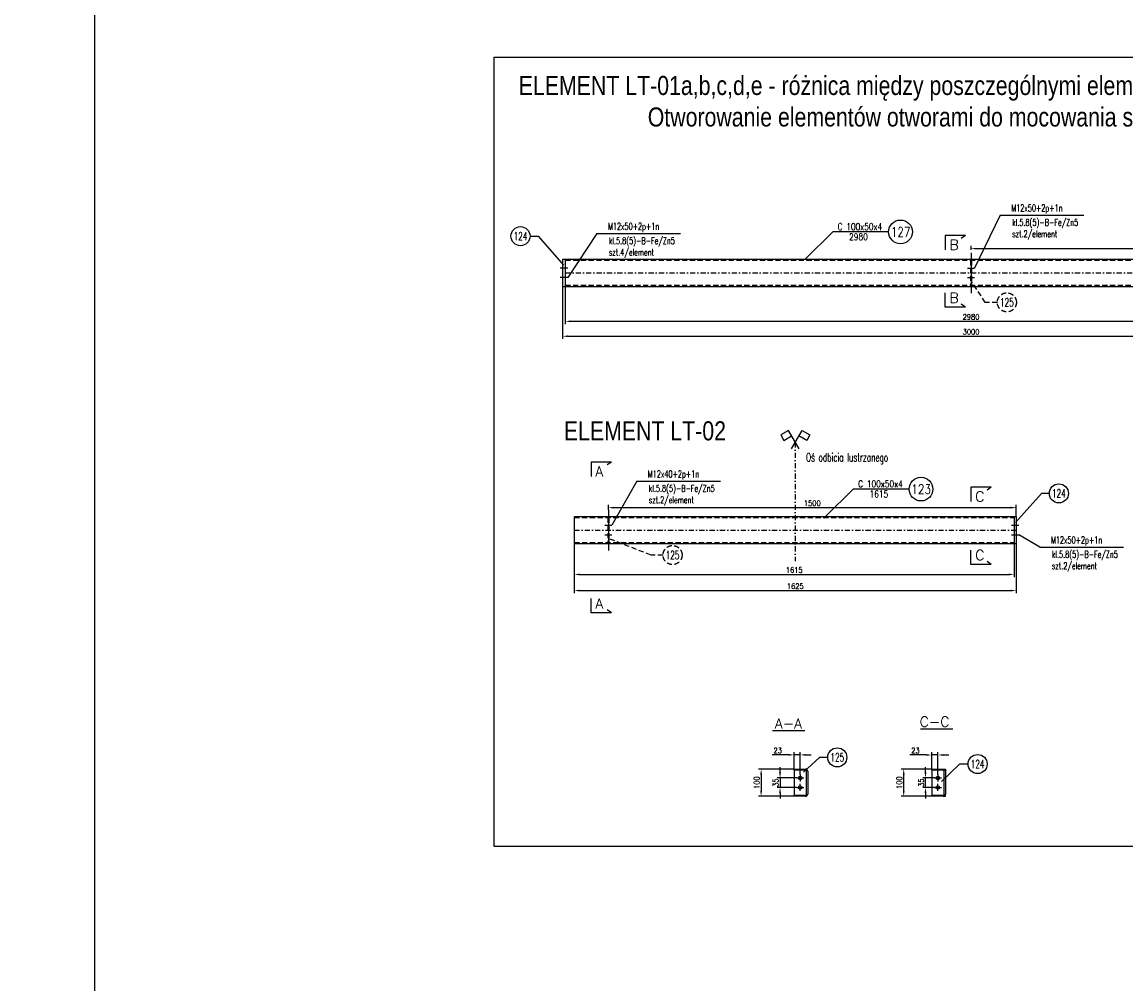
# Model space of a CAD drawing. Header units: millimetres. Extents: x -34919 to 306996, y -293018 to -145733.
# Tile 82 of 256: x 67099 to 71153, y -216468 to -212934. Entities that reach past the tile are written whole.
import ezdxf
from ezdxf.enums import TextEntityAlignment as Align
from ezdxf.lldxf.tags import DXFTag

# ---------------------------------------------------------------- set-up
doc = ezdxf.new("R2010")
doc.units = ezdxf.units.MM
doc.header["$LTSCALE"] = 3
doc.linetypes.add('DASHDOT', pattern=[25.4, 12.7, -6.35, 0, -6.35])
doc.linetypes.add('HIDDEN', pattern=[9.525, 6.35, -3.175])
for name, color, linetype in [('0_18', 4, 'Continuous'), ('1_Słupy', 1, 'Continuous'), ('CIENKA', 4, 'Continuous'), ('K-wypełnienia', 8, 'Continuous'), ('OSIE_SYSTEMU', 4, 'CENTER'), ('poziome 1', 7, 'Continuous'), ('PROFILE', 2, 'Continuous'), ('Prz', 5, 'Continuous'), ('slupki', 7, 'Continuous'), ('stezenia', 4, 'Continuous'), ('TROJKAT', 21, 'Continuous')]:
    doc.layers.add(name, color=color, linetype=linetype)
doc.layers.add('OPISY', color=2, linetype='Continuous', lineweight=13)
doc.layers.add('SIATKA', color=5, linetype='Continuous', lineweight=18)
doc.styles.add('ARIAL', font='arial.ttf', dxfattribs={"width": 0.7, "height": 300})
doc.styles.add('NOVE3', font='romans.shx', dxfattribs={"width": 0.7})
doc.styles.add('R20', font='romans.shx', dxfattribs={"width": 0.85})
doc.styles.add('R50', font='romans.shx', dxfattribs={"width": 0.85, "height": 50})
doc.styles.add('ROMANS', font='romans.shx')
doc.styles.add('WYMIARY', font='ROMANS.shx', dxfattribs={"width": 0.75, "oblique": 15})
tags = doc.linetypes.add('CENTER', pattern=[2, 1.25, -0.25, 0.25, -0.25]).pattern_tags.tags
tags[10:11] = [DXFTag(74, 4), DXFTag(75, 0), DXFTag(340, '0'), DXFTag(46, 1.0), DXFTag(50, 0.0), DXFTag(44, 0.0), DXFTag(45, 0.0)]
tags[8:9] = [DXFTag(74, 4), DXFTag(75, 0), DXFTag(340, '0'), DXFTag(46, 1.0), DXFTag(50, 0.0), DXFTag(44, 0.0), DXFTag(45, 0.0)]
tags[6:7] = [DXFTag(74, 4), DXFTag(75, 0), DXFTag(340, '0'), DXFTag(46, 1.0), DXFTag(50, 0.0), DXFTag(44, 0.0), DXFTag(45, 0.0)]
tags[4:5] = [DXFTag(74, 4), DXFTag(75, 0), DXFTag(340, '0'), DXFTag(46, 1.0), DXFTag(50, 0.0), DXFTag(44, 0.0), DXFTag(45, 0.0)]
doc.dimstyles.new('Skala 1_10', dxfattribs={"dimscale": 10, "dimtxt": 2, "dimasz": 2, "dimexe": 1, "dimexo": 0, "dimtad": 1, "dimdec": 0, "dimdsep": 46, "dimtxsty": 'R20', "dimcen": 0, "dimclrd": 4, "dimclre": 4, "dimclrt": 3, "dimadec": 0, "dimazin": 0, "dimtfac": 1, "dimtdec": 0, "dimtix": 1, "dimtmove": 0, "dimatfit": 2, "dimfxl": 1, "dimtolj": 1, "dimtzin": 0, "dimarcsym": 0})

# ---------------------------------------------------------------- blocks, each defined once
blk = doc.blocks.new('*D27')
at = {"layer": 'Defpoints', "color": 0, "transparency": 16777216}
for p in [(69126.9, -214850.3), (70741.9, -214850.3), (70741.9, -214963.6)]:
    blk.add_point(p, dxfattribs=at)
at = {"layer": 'SIATKA', "color": 4, "lineweight": -2, "transparency": 16777216}
for p, q in [((69126.9, -214850.3), (69126.9, -214973.6)), ((70741.9, -214850.3), (70741.9, -214973.6)), ((69146.9, -214963.6), (70721.9, -214963.6))]:
    blk.add_line(p, q, dxfattribs=at)
at = {"layer": 'SIATKA', "color": 4, "transparency": 16777216}
for points in [[(69146.9, -214960.3), (69146.9, -214967), (69126.9, -214963.6)], [(70721.9, -214960.3), (70721.9, -214967), (70741.9, -214963.6)]]:
    blk.add_solid(points, dxfattribs=at)
at = {"layer": 'SIATKA', "color": 3, "transparency": 16777216, "insert": (69934.4, -214947.4), "char_height": 20, "attachment_point": 5, "style": 'R20'}
blk.add_mtext('\\A1;1615', dxfattribs=at)
blk = doc.blocks.new('*D28')
at = {"layer": 'Defpoints', "color": 0, "transparency": 16777216}
for p in [(69126.9, -214850.3), (70749.9, -214850.3), (70749.9, -215022.9)]:
    blk.add_point(p, dxfattribs=at)
at = {"layer": 'SIATKA', "color": 4, "lineweight": -2, "transparency": 16777216}
for p, q in [((69126.9, -214850.3), (69126.9, -215032.9)), ((70749.9, -214850.3), (70749.9, -215032.9)), ((69146.9, -215022.9), (70729.9, -215022.9))]:
    blk.add_line(p, q, dxfattribs=at)
at = {"layer": 'SIATKA', "color": 4, "transparency": 16777216}
for points in [[(69146.9, -215019.5), (69146.9, -215026.2), (69126.9, -215022.9)], [(70729.9, -215019.5), (70729.9, -215026.2), (70749.9, -215022.9)]]:
    blk.add_solid(points, dxfattribs=at)
at = {"layer": 'SIATKA', "color": 3, "transparency": 16777216, "insert": (69938.4, -215006.6), "char_height": 20, "attachment_point": 5, "style": 'R20'}
blk.add_mtext('\\A1;1625', dxfattribs=at)
blk = doc.blocks.new('*D29')
at = {"layer": 'Defpoints', "color": 0, "transparency": 16777216}
for p in [(69251.9, -214726.6), (70749.9, -214718.2), (70749.9, -214750.3)]:
    blk.add_point(p, dxfattribs=at)
at = {"layer": 'SIATKA', "color": 4, "lineweight": -2, "transparency": 16777216}
for p, q in [((69251.9, -214726.6), (69251.9, -214708.2)), ((69271.9, -214718.2), (70729.9, -214718.2)), ((70749.9, -214750.3), (70749.9, -214708.2))]:
    blk.add_line(p, q, dxfattribs=at)
at = {"layer": 'SIATKA', "color": 4, "transparency": 16777216}
for points in [[(69271.9, -214714.9), (69271.9, -214721.5), (69251.9, -214718.2)], [(70729.9, -214714.9), (70729.9, -214721.5), (70749.9, -214718.2)]]:
    blk.add_solid(points, dxfattribs=at)
at = {"layer": 'SIATKA', "color": 3, "transparency": 16777216, "insert": (70000.9, -214701.9), "char_height": 20, "attachment_point": 5, "style": 'R20'}
blk.add_mtext('\\A1;1500', dxfattribs=at)
blk = doc.blocks.new('*D40')
at = {"color": 4, "lineweight": -2, "transparency": 16777216}
for p, q in [((70583.8, -213771.5), (70583.8, -213756.4)), ((72083.8, -213795.2), (72083.8, -213756.4)), ((70598.8, -213766.4), (72068.8, -213766.4))]:
    blk.add_line(p, q, dxfattribs=at)
at = {"color": 4, "transparency": 16777216}
for points in [[(70598.8, -213763.9), (70598.8, -213768.9), (70583.8, -213766.4)], [(72068.8, -213763.9), (72068.8, -213768.9), (72083.8, -213766.4)]]:
    blk.add_solid(points, dxfattribs=at)
at = {"layer": 'Defpoints', "color": 0, "transparency": 16777216}
for p in [(70583.8, -213781.5), (72083.8, -213766.4), (72083.8, -213805.2)]:
    blk.add_point(p, dxfattribs=at)
at = {"color": 3, "transparency": 16777216, "insert": (71333.8, -213750.1), "char_height": 20, "attachment_point": 5, "style": 'R20'}
blk.add_mtext('\\A1;1500', dxfattribs=at)
blk = doc.blocks.new('*D41')
at = {"layer": 'Defpoints', "color": 0, "transparency": 16777216}
for p in [(69093.8, -213905.2), (72073.8, -213905.2), (72073.8, -214033.6)]:
    blk.add_point(p, dxfattribs=at)
at = {"layer": 'SIATKA', "color": 4, "lineweight": -2, "transparency": 16777216}
for p, q in [((69093.8, -213905.2), (69093.8, -214043.6)), ((72073.8, -213905.2), (72073.8, -214043.6)), ((69113.8, -214033.6), (72053.8, -214033.6))]:
    blk.add_line(p, q, dxfattribs=at)
at = {"layer": 'SIATKA', "color": 4, "transparency": 16777216}
for points in [[(69113.8, -214030.3), (69113.8, -214036.9), (69093.8, -214033.6)], [(72053.8, -214030.3), (72053.8, -214036.9), (72073.8, -214033.6)]]:
    blk.add_solid(points, dxfattribs=at)
at = {"layer": 'SIATKA', "color": 3, "transparency": 16777216, "insert": (70583.8, -214017.3), "char_height": 20, "attachment_point": 5, "style": 'R20'}
blk.add_mtext('\\A1;2980', dxfattribs=at)
blk = doc.blocks.new('*D42')
at = {"layer": 'Defpoints', "color": 0, "transparency": 16777216}
for p in [(69083.8, -213905.2), (72083.8, -213905.2), (72083.8, -214088.5)]:
    blk.add_point(p, dxfattribs=at)
at = {"layer": 'SIATKA', "color": 4, "lineweight": -2, "transparency": 16777216}
for p, q in [((69083.8, -213905.2), (69083.8, -214098.5)), ((72083.8, -213905.2), (72083.8, -214098.5)), ((69103.8, -214088.5), (72063.8, -214088.5))]:
    blk.add_line(p, q, dxfattribs=at)
at = {"layer": 'SIATKA', "color": 4, "transparency": 16777216}
for points in [[(69103.8, -214085.2), (69103.8, -214091.8), (69083.8, -214088.5)], [(72063.8, -214085.2), (72063.8, -214091.8), (72083.8, -214088.5)]]:
    blk.add_solid(points, dxfattribs=at)
at = {"layer": 'SIATKA', "color": 3, "transparency": 16777216, "insert": (70583.8, -214072.2), "char_height": 20, "attachment_point": 5, "style": 'R20'}
blk.add_mtext('\\A1;3000', dxfattribs=at)
blk = doc.blocks.new('*D43')
at = {"layer": 'Defpoints', "color": 0, "transparency": 16777216}
for p in [(70416.5, -215711.2), (70449.1, -215711.2), (70449.1, -215746.2)]:
    blk.add_point(p, dxfattribs=at)
at = {"layer": 'SIATKA', "color": 4, "lineweight": -2, "transparency": 16777216}
for p, q in [((70416.5, -215691.2), (70416.5, -215671.2)), ((70449.1, -215711.2), (70406.5, -215711.2)), ((70449.1, -215746.2), (70406.5, -215746.2)), ((70416.5, -215746.2), (70416.5, -215711.2)), ((70416.5, -215766.2), (70416.5, -215786.2))]:
    blk.add_line(p, q, dxfattribs=at)
at = {"layer": 'SIATKA', "color": 4, "transparency": 16777216}
for points in [[(70413.2, -215691.2), (70419.9, -215691.2), (70416.5, -215711.2)], [(70413.2, -215766.2), (70419.9, -215766.2), (70416.5, -215746.2)]]:
    blk.add_solid(points, dxfattribs=at)
at = {"layer": 'SIATKA', "color": 3, "transparency": 16777216, "insert": (70400.3, -215728.7), "char_height": 20, "attachment_point": 5, "rotation": 90, "style": 'R20'}
blk.add_mtext('\\A1;35', dxfattribs=at)
blk = doc.blocks.new('*D44')
at = {"layer": 'Defpoints', "color": 0, "transparency": 16777216}
for p in [(70336.6, -215678.7), (70439.5, -215678.7), (70439.5, -215778.7)]:
    blk.add_point(p, dxfattribs=at)
at = {"layer": 'SIATKA', "color": 4, "lineweight": -2, "transparency": 16777216}
for p, q in [((70439.5, -215678.7), (70326.6, -215678.7)), ((70336.6, -215758.7), (70336.6, -215698.7)), ((70439.5, -215778.7), (70326.6, -215778.7))]:
    blk.add_line(p, q, dxfattribs=at)
at = {"layer": 'SIATKA', "color": 4, "transparency": 16777216}
for points in [[(70333.3, -215698.7), (70340, -215698.7), (70336.6, -215678.7)], [(70333.3, -215758.7), (70340, -215758.7), (70336.6, -215778.7)]]:
    blk.add_solid(points, dxfattribs=at)
at = {"layer": 'SIATKA', "color": 3, "transparency": 16777216, "insert": (70320.4, -215728.7), "char_height": 20, "attachment_point": 5, "rotation": 90, "style": 'R20'}
blk.add_mtext('\\A1;100', dxfattribs=at)
blk = doc.blocks.new('*D45')
at = {"layer": 'Defpoints', "color": 0, "transparency": 16777216}
for p in [(69882.4, -215746.2), (69943.5, -215711.2), (69943.5, -215746.2, 0)]:
    blk.add_point(p, dxfattribs=at)
at = {"layer": 'SIATKA', "color": 4, "lineweight": -2, "transparency": 16777216}
for p, q in [((69882.4, -215691.2), (69882.4, -215671.2)), ((69943.5, -215711.2), (69872.4, -215711.2)), ((69943.5, -215746.2), (69872.4, -215746.2)), ((69882.4, -215711.2), (69882.4, -215746.2)), ((69882.4, -215766.2), (69882.4, -215786.2))]:
    blk.add_line(p, q, dxfattribs=at)
at = {"layer": 'SIATKA', "color": 4, "transparency": 16777216}
for points in [[(69879.1, -215691.2), (69885.7, -215691.2), (69882.4, -215711.2)], [(69879.1, -215766.2), (69885.7, -215766.2), (69882.4, -215746.2)]]:
    blk.add_solid(points, dxfattribs=at)
at = {"layer": 'SIATKA', "color": 3, "transparency": 16777216, "insert": (69866.2, -215728.7), "char_height": 20, "attachment_point": 5, "rotation": 90, "style": 'R20'}
blk.add_mtext('\\A1;35', dxfattribs=at)
blk = doc.blocks.new('*D46')
at = {"layer": 'Defpoints', "color": 0, "transparency": 16777216}
for p in [(69933.9, -215678.7), (69812.9, -215778.7), (69933.9, -215778.7)]:
    blk.add_point(p, dxfattribs=at)
at = {"layer": 'SIATKA', "color": 4, "lineweight": -2, "transparency": 16777216}
for p, q in [((69933.9, -215678.7), (69802.9, -215678.7)), ((69812.9, -215698.7), (69812.9, -215758.7)), ((69933.9, -215778.7), (69802.9, -215778.7))]:
    blk.add_line(p, q, dxfattribs=at)
at = {"layer": 'SIATKA', "color": 4, "transparency": 16777216}
for points in [[(69809.6, -215698.7), (69816.2, -215698.7), (69812.9, -215678.7)], [(69809.6, -215758.7), (69816.2, -215758.7), (69812.9, -215778.7)]]:
    blk.add_solid(points, dxfattribs=at)
at = {"layer": 'SIATKA', "color": 3, "transparency": 16777216, "insert": (69796.7, -215728.7), "char_height": 20, "attachment_point": 5, "rotation": 90, "style": 'R20'}
blk.add_mtext('\\A1;100', dxfattribs=at)
blk = doc.blocks.new('*D47')
at = {"layer": 'Defpoints', "color": 0, "transparency": 16777216}
for p in [(70462.1, -215626.9), (70439.5, -215678.7), (70462.1, -215698.2, 0)]:
    blk.add_point(p, dxfattribs=at)
at = {"layer": 'SIATKA', "color": 4, "lineweight": -2, "transparency": 16777216}
for p, q in [((70439.5, -215678.7), (70439.5, -215616.9)), ((70462.1, -215698.2), (70462.1, -215616.9)), ((70419.5, -215626.9), (70359.5, -215626.9)), ((70462.1, -215626.9), (70439.5, -215626.9)), ((70482.1, -215626.9), (70502.1, -215626.9))]:
    blk.add_line(p, q, dxfattribs=at)
at = {"layer": 'SIATKA', "color": 4, "transparency": 16777216}
for points in [[(70419.5, -215623.6), (70419.5, -215630.3), (70439.5, -215626.9)], [(70482.1, -215623.6), (70482.1, -215630.3), (70462.1, -215626.9)]]:
    blk.add_solid(points, dxfattribs=at)
at = {"layer": 'SIATKA', "color": 3, "transparency": 16777216, "insert": (70379.5, -215610.7), "char_height": 20, "attachment_point": 5, "style": 'R20'}
blk.add_mtext('\\A1;23', dxfattribs=at)
blk = doc.blocks.new('*D48')
at = {"layer": 'Defpoints', "color": 0, "transparency": 16777216}
for p in [(69933.9, -215626.5), (69933.9, -215678.7), (69956.5, -215698.2, 0)]:
    blk.add_point(p, dxfattribs=at)
at = {"layer": 'SIATKA', "color": 4, "lineweight": -2, "transparency": 16777216}
for p, q in [((69933.9, -215678.7), (69933.9, -215616.5)), ((69956.5, -215698.2), (69956.5, -215616.5)), ((69913.9, -215626.5), (69853.9, -215626.5)), ((69956.5, -215626.5), (69933.9, -215626.5)), ((69976.5, -215626.5), (69996.5, -215626.5))]:
    blk.add_line(p, q, dxfattribs=at)
at = {"layer": 'SIATKA', "color": 4, "transparency": 16777216}
for points in [[(69913.9, -215623.2), (69913.9, -215629.9), (69933.9, -215626.5)], [(69976.5, -215623.2), (69976.5, -215629.9), (69956.5, -215626.5)]]:
    blk.add_solid(points, dxfattribs=at)
at = {"layer": 'SIATKA', "color": 3, "transparency": 16777216, "insert": (69873.9, -215610.3), "char_height": 20, "attachment_point": 5, "style": 'R20'}
blk.add_mtext('\\A1;23', dxfattribs=at)

msp = doc.modelspace()

# ---------------------------------------------------------------- linework, layer by layer
at = {"color": 4}
for p, q in [((70281.232, -213705.093, 0), (70075.863, -213705.093, 0)), ((70356.587, -214650.173, 0), (70151.217, -214650.173, 0))]:
    msp.add_line(p, q, dxfattribs=at)
at = {"color": 1}
for p, q in [((70563.57, -213717.928), (70488.752, -213717.928)), ((70488.752, -213717.928), (70488.752, -213770.604)), ((70563.57, -213717.928), (70547.97, -213728.726)), ((70488.752, -213981.675), (70488.752, -213928.998)), ((70563.57, -213981.675), (70488.752, -213981.675)), ((70563.57, -213981.675), (70547.97, -213970.876)), ((69263.145, -214550.537), (69188.327, -214550.537)), ((69188.327, -214550.537), (69188.327, -214603.213)), ((69263.145, -214550.537), (69247.544, -214561.335)), ((70658.224, -214642.829), (70583.406, -214642.829)), ((70583.406, -214642.829), (70583.406, -214695.505)), ((70658.224, -214642.829), (70642.624, -214653.627)), ((70583.406, -214926.754), (70583.406, -214874.078)), ((70658.224, -214926.754), (70583.406, -214926.754)), ((70658.224, -214926.754), (70642.624, -214915.956)), ((69188.327, -215104.653), (69188.327, -215051.977)), ((69263.145, -215104.653), (69247.544, -215093.855)), ((69263.145, -215104.653), (69188.327, -215104.653))]:
    msp.add_line(p, q, dxfattribs=at)
at = {"color": 6}
for points in [[(69083.811, -213805.233), (69083.811, -213905.233)], [(69093.811, -213805.233), (69093.811, -213905.233)], [(70741.921, -214750.313), (70741.921, -214850.313)], [(70749.921, -214750.313), (70749.921, -214850.313)]]:
    msp.add_lwpolyline(points, dxfattribs=at)
at = {"color": 3, "flags": 128}
for points in [[(69952.487, -214502.527), (69913.252, -214434.57), (69884.937, -214450.918), (69896.653, -214471.211), (69924.968, -214454.863)], [(69924.355, -214502.527), (69963.59, -214434.57), (69991.905, -214450.918), (69980.189, -214471.211), (69951.874, -214454.863)]]:
    msp.add_lwpolyline(points, dxfattribs=at)
at = {"color": 6, "flags": 128}
for points in [[(69933.935, -215682.655), (69933.935, -215774.655)], [(70439.541, -215682.655), (70439.541, -215774.655)], [(70481.541, -215678.655), (70489.541, -215678.655), (70489.541, -215686.655)], [(70481.541, -215778.655), (70489.541, -215778.655), (70489.541, -215770.655)]]:
    msp.add_lwpolyline(points, dxfattribs=at)
at = {"color": 4}
for centre in [(68929.287, -213720.726), (70906.446, -214665.806), (70092.677, -215635.586), (70608.089, -215660.121)]:
    msp.add_circle(centre, 35, dxfattribs=at)
at = {"color": 6}
for centre in [(69956.49, -215711.155, 0), (70462.097, -215711.155, 0), (69956.49, -215746.155, 0), (70462.097, -215746.155, 0)]:
    msp.add_circle(centre, 6.5, dxfattribs=at)
at = {"layer": '0_18', "linetype": 'Continuous'}
for p, q in [((70691.042, -213644.006, 0), (70596.811, -213837.733, 0)), ((69209.884, -213711.506, 0), (69102.473, -213873.003, 0)), ((69356.3, -214621.323), (69264.921, -214782.813)), ((70836.756, -214863.664, 0), (70758.921, -214817.813, 0))]:
    msp.add_line(p, q, dxfattribs=at)
at = {"layer": '0_18'}
for p, q in [((69974.461, -213805.233, 0), (70075.863, -213705.093, 0)), ((70049.815, -214750.313, 0), (70151.217, -214650.173, 0))]:
    msp.add_line(p, q, dxfattribs=at)
at = {"layer": 'CIENKA', "linetype": 'Continuous'}
for p, q in [((68964.287, -213720.726), (68993.523, -213720.726)), ((70871.446, -214665.806), (70842.209, -214665.806)), ((70057.677, -215635.586), (70027.245, -215635.586)), ((70573.089, -215660.121), (70541.855, -215660.121))]:
    msp.add_line(p, q, dxfattribs=at)
at = {"layer": 'CIENKA', "linetype": 'Continuous', "flags": 128}
for points in [[(68993.523, -213720.726), (69086.796, -213827.103)], [(70842.209, -214665.806), (70746.936, -214772.183)], [(70027.245, -215635.586), (69968.797, -215689.462)], [(70541.855, -215660.121), (70475.819, -215724.767)]]:
    msp.add_lwpolyline(points, dxfattribs=at)
at = {"layer": 'K-wypełnienia', "color": 1, "linetype": 'Continuous'}
for centre in [(70324.798, -213705.093, 0), (70400.153, -214650.173, 0)]:
    msp.add_circle(centre, 43.566, dxfattribs=at)
at = {"layer": 'OSIE_SYSTEMU', "color": 4, "flags": 128}
for points in [[(70583.811, -213781.483), (70583.811, -213929.983)], [(69251.921, -214726.563), (69251.921, -214875.063)]]:
    msp.add_lwpolyline(points, dxfattribs=at)
at = {"layer": 'poziome 1', "color": 2}
for p, q in [((69933.935, -215682.655, 0), (69933.935, -215678.655, 0)), ((69933.935, -215678.655, 0), (69975.935, -215678.655, 0)), ((69975.935, -215682.655, 0), (69933.935, -215682.655, 0)), ((69979.935, -215770.655, 0), (69979.935, -215686.655, 0)), ((69983.935, -215686.655, 0), (69983.935, -215770.655, 0)), ((69933.935, -215778.655, 0), (69933.935, -215774.655, 0)), ((69933.935, -215774.655, 0), (69975.935, -215774.655, 0)), ((69975.935, -215778.655, 0), (69933.935, -215778.655, 0))]:
    msp.add_line(p, q, dxfattribs=at)
at = {"layer": 'poziome 1', "color": 2, "flags": 128}
for points in [[(69973.118, -215538.303), (69854.321, -215538.303)], [(70517.434, -215531.862), (70398.637, -215531.862)]]:
    msp.add_lwpolyline(points, dxfattribs=at)
at = {"layer": 'poziome 1', "color": 2, "elevation": 0}
msp.add_lwpolyline([(70439.541, -215682.655), (70439.541, -215678.655), (70481.541, -215678.655, -0.41421356), (70489.541, -215686.655), (70489.541, -215770.655, -0.41421356), (70481.541, -215778.655), (70439.541, -215778.655), (70439.541, -215774.655), (70481.541, -215774.655, 0.41421356), (70485.541, -215770.655), (70485.541, -215686.655, 0.41421356), (70481.541, -215682.655)], format="xyb", close=True, dxfattribs=at)
at = {"layer": 'poziome 1', "color": 2}
for centre, radius, start, end in [((69975.935, -215686.655, 0), 8, 0, 90), ((69975.935, -215686.655, 0), 4, 0, 90), ((69975.935, -215770.655, 0), 8, 270, 0), ((69975.935, -215770.655, 0), 4, 270, 0)]:
    msp.add_arc(centre, radius, start, end, dxfattribs=at)
at = {"layer": 'PROFILE', "color": 2, "linetype": 'Continuous'}
for p, q in [((69083.811, -213805.233, 0), (72083.811, -213805.233, 0)), ((69083.811, -213905.233, 0), (72083.811, -213905.233, 0)), ((69126.921, -214750.313, 0), (70749.921, -214750.313, 0)), ((69126.921, -214850.313, 0), (69126.921, -214750.313, 0)), ((69126.921, -214850.313, 0), (70749.921, -214850.313, 0))]:
    msp.add_line(p, q, dxfattribs=at)
at = {"layer": 'Prz'}
msp.add_lwpolyline([(72932.993, -215962.625), (68832.993, -215962.625), (68832.993, -213062.625), (72932.993, -213062.625)], close=True, dxfattribs=at)
at = {"layer": 'slupki', "linetype": 'HIDDEN'}
for p, q in [((69093.811, -213809.233, 0), (72073.811, -213809.233, 0)), ((69093.811, -213901.233, 0), (72073.811, -213901.233, 0)), ((70680.457, -213963.927), (70636.254, -213963.927)), ((69126.921, -214754.313, 0), (70741.921, -214754.313, 0)), ((69126.921, -214846.313, 0), (70741.921, -214846.313, 0)), ((69452.69, -214892.301), (69408.487, -214892.301))]:
    msp.add_line(p, q, dxfattribs=at)
at = {"layer": 'slupki', "color": 4, "linetype": 'DASHDOT'}
for p, q in [((69956.49, -215698.155, 0), (69956.49, -215724.155, 0)), ((70462.097, -215698.155, 0), (70462.097, -215724.155, 0)), ((69956.49, -215759.155, 0), (69956.49, -215733.155, 0)), ((70462.097, -215759.155, 0), (70462.097, -215733.155, 0))]:
    msp.add_line(p, q, dxfattribs=at)
for points in [[(69102.811, -213837.733), (69074.811, -213837.733)], [(70570.811, -213837.733), (70596.811, -213837.733)], [(69102.811, -213872.733), (69074.811, -213872.733)], [(70570.811, -213872.733), (70596.811, -213872.733)], [(69238.921, -214782.813), (69264.921, -214782.813)], [(70732.921, -214782.813), (70758.921, -214782.813)], [(69238.921, -214817.813), (69264.921, -214817.813)], [(70732.921, -214817.813), (70758.921, -214817.813)]]:
    msp.add_lwpolyline(points, dxfattribs=at)
at = {"layer": 'slupki', "linetype": 'HIDDEN'}
for points in [[(70581.811, -213809.233), (70581.811, -213901.233)], [(70585.811, -213809.233), (70585.811, -213901.233)], [(70636.254, -213963.927), (70585.811, -213887.182)], [(69249.921, -214754.313), (69249.921, -214846.313)], [(69253.921, -214754.313), (69253.921, -214846.313)]]:
    msp.add_lwpolyline(points, dxfattribs=at)
at = {"layer": 'slupki', "linetype": 'HIDDEN', "ltscale": 5, "flags": 128}
for points in [[(70581.811, -213809.233), (70585.811, -213809.233)], [(70581.811, -213901.233), (70585.811, -213901.233)], [(69249.921, -214754.313), (69253.921, -214754.313)], [(69249.921, -214846.313), (69253.921, -214846.313)]]:
    msp.add_lwpolyline(points, dxfattribs=at)
at = {"layer": 'slupki', "color": 4, "linetype": 'DASHDOT', "ltscale": 0.5, "elevation": 0, "flags": 128}
for points in [[(69093.811, -213855.233), (72083.811, -213855.233)], [(69938.421, -214478.164), (69938.421, -214915.385)], [(69126.921, -214800.313), (70749.921, -214800.313)]]:
    msp.add_lwpolyline(points, dxfattribs=at)
at = {"layer": 'slupki', "linetype": 'HIDDEN', "flags": 128}
msp.add_lwpolyline([(69408.487, -214892.301), (69253.921, -214832.094)], dxfattribs=at)
at = {"layer": 'slupki', "color": 4, "linetype": 'DASHDOT', "elevation": 0}
for points in [[(69943.49, -215711.155), (69969.49, -215711.155)], [(69943.49, -215746.155), (69969.49, -215746.155)], [(70449.097, -215711.155), (70475.097, -215711.155)], [(70449.097, -215746.155), (70475.097, -215746.155)]]:
    msp.add_lwpolyline(points, dxfattribs=at)
at = {"layer": 'slupki', "linetype": 'HIDDEN'}
for centre in [(70715.457, -213963.927), (69487.69, -214892.301)]:
    msp.add_circle(centre, 35, dxfattribs=at)
at = {"layer": 'stezenia', "color": 9}
msp.add_lwpolyline([(67365.331, -207376.197), (102621.018, -207376.197), (102621.018, -218529.093), (67365.331, -218529.093)], close=True, dxfattribs=at)
at = {"layer": 'TROJKAT', "color": 4, "linetype": 'Continuous'}
for p, q in [((70691.042, -213644.006, 0), (70998.09, -213644.006, 0)), ((69209.884, -213711.506, 0), (69516.932, -213711.506, 0)), ((69356.3, -214621.323), (69663.348, -214621.323)), ((70836.756, -214863.664, 0), (71143.804, -214863.664, 0))]:
    msp.add_line(p, q, dxfattribs=at)

# ---------------------------------------------------------------- texts
at = {"color": 3, "style": 'WYMIARY', "width": 0.65}
for s, p in [('124', (68929.287, -213720.726)), ('125', (70715.457, -213963.927)), ('Oś odbicia lustrzanego', (70128.812, -214537.589, 0)), ('124', (70906.446, -214665.806)), ('125', (69487.69, -214892.301)), ('125', (70092.677, -215635.586)), ('124', (70608.089, -215660.121))]:
    msp.add_text(s, height=30, dxfattribs=at).set_placement(p, align=Align.MIDDLE)
at = {"color": 20, "insert": (33837.901, -182331.101), "char_height": 300, "width": 16331.01415, "attachment_point": 1, "style": 'NOVE3'}
msp.add_mtext('{\\C1;Wytyczne montażowe\\P\\H0.83333x;\\C3;Podczas montażu należy bezwzględnie przestrzegać dopuszczalnych tolerancji z uwagi na ścisłe dopasowanie elementów amortyzujących ugięcia dźwigarów przekrycia auli.\\P\\H1.2x;\\C1;\\PZabezpieczenia antykorozyjne.\\C256;\\P\\H0.83333x;\\C3;Wszystkie elementy stalowe konstrukcji należy poddać ocynkowaniu ogniowemu.\\PKonstrukcje przeznaczone do cynkowania ogniowego powinny odpowiadać następującym warunkom:\\P\\pl900;^I1. Spoiny powinny być wykonane metodą półautomatyczną w osłonie gazów ochronnych. Nie zaleca się spawania elektrodą otuloną, ze względu na złą jakość powłoki cynkowej na spoinach.\\P^I2. Powierzchnia konstrukcji powinna być wolna od: zawalcowań, zgorzelin, odprysków po spawaniu, ostrych krawędzi, zanieczyszczeń farbami, olejami, emulsjami oraz innymi materiałami stosowanymi przy trasowaniu, znakowaniu, spawaniu, wierceniu itp. W przypadku spawania elektrodą należy dokładnie usunąć otulinę spawalniczą w celu zminimalizowania wad powłoki. Po ocynkowaniu uwydatnią się wady jakości powierzchni stali np. zawalcowania, rysy traserskie, zeszlifowania, pory, odpryski spawalnicze, wadliwe spoiny.\\P^I3. Elementy konstrukcyjne powinny posiadać odpowiednie otwory technologiczne do odpowietrzenia, swobodnego przepływu cynku zewnątrz i wewnątrz elementu oraz do podwieszenia (mogą być przyspawane uchwyty z blachy z otworami).\\P^I4. W przypadku powierzchni spawanych na zakładkę, spoina powinna być szczelna ze wszystkich stron (spawana na około), a nakładki szczelnie przylegać do konstrukcji. Przekroje skrzynkowe oraz powierzchnie nakładające się mogą powodować uszkodzenie konstrukcji - pękanie spoin.\\P^I5. Każdy element konstrukcyjny powinien składać się z jednego gatunku stali.\\P^I6. Konstrukcje nie powinny posiadać małych szczelin lub wnęk. Spoiny powinny być szczelne i zamknięte wokół elementu, ponieważ w przeciwnym przypadku mogą po cynkowaniu wylewać się z nich resztki topnika i kwasu pogarszając jakość powłoki (tzw. "krwawe wycieki").\\P^I7. Naddatek wymiarowy dla otworów pod śruby powinien wynosić 1 - 2 mm.\\PTermiczne oddziaływanie kąpieli cynkowej uwalnia w elementach naprężenia wewnętrzne, co może powodować odkształcenia. Szczególnie uwidacznia się to w elementach spawanych. Dotyczy to także dwuteowników spawanych, których odkształcenia po cynkowaniu mogą przekroczyć dopuszczalne normy, oraz nie usztywnionych arkuszy blach i otwartych kształtowników giętych.\\P\\C256;\\P\\pl0;\\H1.2x;\\C1;Malowanie konstrukcji.\\P\\H0.83333x;\\C3;Wszystkie elementy stalowe konstrukcji należy pomalować proszkowo na kolor RAL 9011}', dxfattribs=at)
at = {"layer": '1_Słupy', "color": 1, "style": 'ROMANS'}
for s, p in [('B', (70504.556, -213771.133)), ('B', (70504.556, -213965.969)), ('A', (69204.131, -214603.742)), ('C', (70599.211, -214696.035)), ('C', (70599.211, -214911.049))]:
    msp.add_text(s, height=37.5, dxfattribs=at).set_placement(p)
msp.add_text('A', height=37.5, rotation=360, dxfattribs=at).set_placement((69204.131, -215088.948))
at = {"layer": 'K-wypełnienia', "color": 1, "linetype": 'Continuous', "style": 'ARIAL', "width": 0.8}
for s, p in [('ELEMENT LT-01a,b,c,d,e - różnica między poszczególnymi elementami polega na rozmieszczeniu otworowania', (70861.812, -213175.214)), ('Otworowanie elementów otworami do mocowania siatki według oddzielnego rysunku', (70861.812, -213290.895)), ('ELEMENT LT-02', (69386.124, -214435.919))]:
    msp.add_text(s, height=70, dxfattribs=at).set_placement(p, align=Align.MIDDLE)
at = {"layer": 'OPISY', "color": 3, "style": 'ROMANS', "width": 0.7}
for s, p in [('M12x50+2p+1n', (70825.727, -213629.622, 0)), ('M12x50+2p+1n', (69344.569, -213697.122, 0)), ('kl.5.8(5)-B-Fe/Zn5', (70856.14, -213682.702, 0)), ('szt.2/element', (70817.724, -213724.833, 0)), ('kl.5.8(5)-B-Fe/Zn5', (69374.982, -213750.202, 0)), ('szt.4/element', (69336.566, -213792.333, 0)), ('M12x40+2p+1n', (69490.985, -214606.939)), ('kl.5.8(5)-B-Fe/Zn5', (69521.398, -214660.019)), ('szt.2/element', (69482.982, -214702.15)), ('M12x50+2p+1n', (70971.441, -214849.28, 0)), ('kl.5.8(5)-B-Fe/Zn5', (71001.854, -214902.36, 0)), ('szt.2/element', (70963.438, -214944.491, 0))]:
    msp.add_text(s, height=25, dxfattribs=at).set_placement(p, align=Align.CENTER)
at = {"layer": 'OPISY', "style": 'R50', "width": 0.8}
for s, p in [('C 100x50x4', (70175.758, -213685.745, 0)), ('2980', (70170.176, -213723.006, 0)), ('C 100x50x4', (70251.112, -214630.825, 0)), ('1615', (70245.531, -214668.086, 0))]:
    msp.add_text(s, height=25, dxfattribs=at).set_placement(p, align=Align.MIDDLE)
at = {"layer": 'OPISY', "color": 2, "style": 'ROMANS', "width": 0.8}
for s, p in [('127', (70325.31, -213705.103, 0)), ('123', (70400.664, -214650.183, 0))]:
    msp.add_text(s, height=35, dxfattribs=at).set_placement(p, align=Align.MIDDLE)
at = {"layer": 'poziome 1', "color": 2, "style": 'ROMANS'}
for s, p in [('A-A', (69863.279, -215529.848)), ('C-C', (70395.22, -215523.407))]:
    msp.add_text(s, height=37.5, dxfattribs=at).set_placement(p)

# ---------------------------------------------------------------- dimensions: what is measured, and where the dimension line sits
at = {"color": 3}
dim = msp.add_linear_dim(base=(72083.811, -213766.399), p1=(70583.811, -213781.483), p2=(72083.811, -213805.233), dimstyle='Skala 1_10', override={"dimasz": 1.5, "dimexo": 1, "dimtofl": 1, "dimtmove": 2, "dimatfit": 0}, dxfattribs=at)
dim.commit()
dim.dimension.update_dxf_attribs({"geometry": '*D40', "text_midpoint": (71333.811, -213750.149)})
at = {"layer": 'SIATKA', "color": 42}
for base, p1, p2, picture, middle in [((72083.811, -214088.492), (69083.811, -213905.233), (72083.811, -213905.233), '*D42', (70583.811, -214072.242)), ((72073.811, -214033.596), (69093.811, -213905.233), (72073.811, -213905.233), '*D41', (70583.811, -214017.346)), ((70741.921, -214963.623), (69126.921, -214850.313), (70741.921, -214850.313), '*D27', (69934.421, -214947.373))]:
    dim = msp.add_linear_dim(base=base, p1=p1, p2=p2, dimstyle='Skala 1_10', dxfattribs=at)
    dim.commit()
    dim.dimension.update_dxf_attribs({"geometry": picture, "text_midpoint": middle})
for base, p1, p2, text, picture, middle in [((70749.921, -214718.187), (69251.921, -214726.563), (70749.921, -214750.313), '1500', '*D29', (70000.921, -214701.937)), ((70749.921, -215022.852), (69126.921, -214850.313), (70749.921, -214850.313), '1625', '*D28', (69938.421, -215006.602))]:
    dim = msp.add_linear_dim(base=base, p1=p1, p2=p2, text=text, dimstyle='Skala 1_10', dxfattribs=at)
    dim.commit()
    dim.dimension.update_dxf_attribs({"geometry": picture, "text_midpoint": middle})
for base, p1, p2, angle, picture, middle in [((69933.935, -215626.529), (69956.49, -215698.155, 0), (69933.935, -215678.655), 180, '*D48', (69873.923, -215626.529)), ((70462.097, -215626.925), (70439.541, -215678.655), (70462.097, -215698.155, 0), 180, '*D47', (70379.53, -215626.925)), ((69882.416, -215746.155), (69943.49, -215711.155), (69943.49, -215746.155, 0), 90, '*D45', (69882.416, -215728.655)), ((70416.549, -215711.155), (70449.097, -215746.155), (70449.097, -215711.155), 90, '*D43', (70416.549, -215728.655))]:
    dim = msp.add_linear_dim(base=base, p1=p1, p2=p2, angle=angle, dimstyle='Skala 1_10', dxfattribs=at)
    dim.commit()
    dim.dimension.update_dxf_attribs({"geometry": picture, "text_midpoint": middle, "dimtype": 160})
for base, p1, p2, picture, middle in [((69812.903, -215778.655), (69933.935, -215678.655), (69933.935, -215778.655), '*D46', (69796.653, -215728.655)), ((70336.632, -215678.655), (70439.541, -215778.655), (70439.541, -215678.655), '*D44', (70320.382, -215728.655))]:
    dim = msp.add_linear_dim(base=base, p1=p1, p2=p2, angle=90, dimstyle='Skala 1_10', dxfattribs=at)
    dim.commit()
    dim.dimension.update_dxf_attribs({"geometry": picture, "text_midpoint": middle})

doc.saveas('drawing.dxf')
